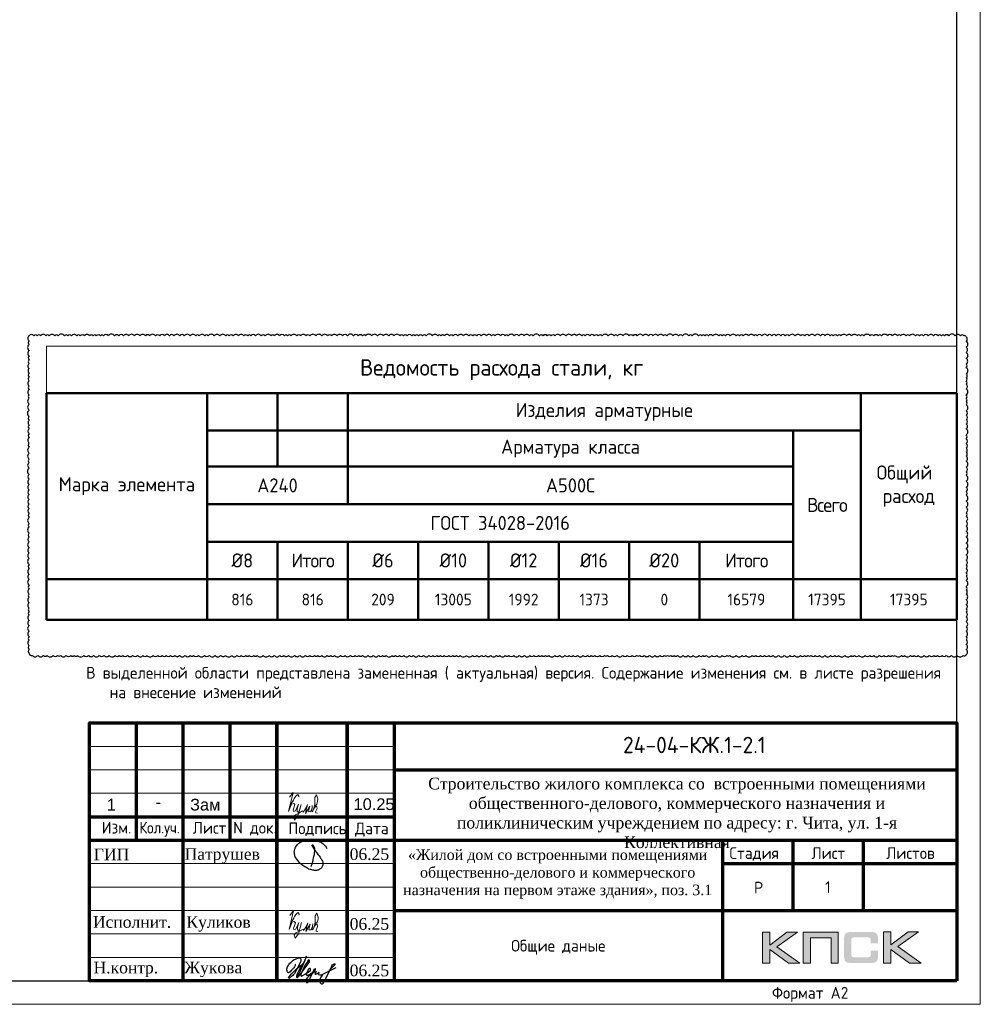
# Model space of a CAD drawing. Header units: millimetres. Extents: x -386473 to 311666, y -59273 to 291770.
# Tile 4 of 132: x -227111 to -206623, y -4330 to 16670. Entities that reach past the tile are written whole.
import ezdxf
from ezdxf.enums import TextEntityAlignment as Align

# ---------------------------------------------------------------- set-up
doc = ezdxf.new("R2010")
doc.units = ezdxf.units.MM
for name, color, linetype in [('PDF7_Text', 7, 'Continuous'), ('PDF8_Text', 7, 'Continuous'), ('Рамка печать', 7, 'Continuous'), ('ТОЛСТЫЕ_ОСНОВНЫЕ', 6, 'Continuous')]:
    doc.layers.add(name, color=color, linetype=linetype)
for name, color, linetype, lineweight in [('АС-Таблицы', 7, 'Continuous', 20), ('Выноски', 20, 'Continuous', 20), ('Каркасы ригель', 3, 'Continuous', 0), ('РАЗМЕРЫ', 1, 'Continuous', 9), ('Рамка', 7, 'Continuous', 70), ('Текст', 7, 'Continuous', 25), ('ТОНКИЕ', 7, 'Continuous', 9)]:
    doc.layers.add(name, color=color, linetype=linetype, lineweight=lineweight)
doc.styles.add('GOST 2.304', font='CS_Gost2304.shx')
doc.styles.add('PDF Times New Roman', font='times.ttf')
doc.styles.get("Standard").update_dxf_attribs({"font": 'arial.ttf'})
doc.styles.add('style1', font='GOST_Common.ttf', dxfattribs={"height": 500})
doc.styles.add('ГОСТ', font='GOST_Common.ttf')

# ---------------------------------------------------------------- blocks, each defined once
blk = doc.blocks.new('*U346')
at = {"layer": 'ТОЛСТЫЕ_ОСНОВНЫЕ', "color": 6}
blk.add_lwpolyline([(20, 5), (589, 5), (589, 415), (20, 415)], close=True, dxfattribs=at)
at = {"layer": 'ТОНКИЕ'}
blk.add_lwpolyline([(0, 0), (594, 0), (594, 420), (0, 420)], close=True, dxfattribs=at)
at = {"layer": 'Текст', "style": 'style1'}
blk.add_text('Формат А2', height=2.5, dxfattribs=at).set_placement((549.57, 1.2))
blk = doc.blocks.new('11')
at = {"layer": 'Выноски'}
for p, q in [((47962, 66737), (47989, 66781)), ((47989, 66781), (48016, 66806)), ((48016, 66806), (48038, 66823)), ((48038, 66823), (48060, 66786)), ((48060, 66786), (48058, 66769)), ((47885, 66608), (47944, 66700)), ((47944, 66700), (47962, 66737))]:
    blk.add_line(p, q, dxfattribs=at)
blk.add_lwpolyline([(47863, 66761), (47937, 66865), (47843, 66458), (47885, 66564), (47905, 66616), (47954, 66628), (47979, 66606), (47957, 66539), (47937, 66487), (47947, 66458), (47991, 66470), (48051, 66611), (48041, 66569), (48023, 66505), (48023, 66448), (48065, 66448), (48090, 66529), (48110, 66608), (48043, 66369), (47972, 66275), (47954, 66344), (47991, 66389), (48078, 66431), (48142, 66470), (48154, 66441), (48204, 66512), (48246, 66606), (48209, 66455), (48204, 66418), (48295, 66574), (48265, 66463), (48265, 66455), (48312, 66453), (48342, 66529), (48347, 66584), (48337, 66465), (48349, 66453), (48401, 66569), (48443, 66616), (48461, 66678), (48466, 66727), (48436, 66811), (48399, 66754), (48399, 66618), (48389, 66549), (48374, 66507), (48416, 66564), (48441, 66576), (48451, 66524), (48433, 66482), (48419, 66453), (48424, 66428), (48458, 66421)], dxfattribs=at)
blk = doc.blocks.new('яяя')
at = {"lineweight": 30}
for points in [[(345424, 110432), (345425, 110410), (345424, 110397), (345417, 110379), (345406, 110350), (345390, 110319), (345357, 110275), (345310, 110221), (345265, 110176), (345198, 110110), (345161, 110077), (345133, 110066), (345116, 110066), (345102, 110075), (345090, 110091), (345082, 110115), (345074, 110146), (345066, 110182), (345064, 110206), (345067, 110234), (345077, 110278), (345095, 110320), (345114, 110361), (345134, 110395), (345159, 110428), (345195, 110469), (345228, 110506), (345284, 110560), (345331, 110595), (345379, 110625), (345435, 110648), (345486, 110670), (345532, 110686), (345573, 110696), (345605, 110698), (345621, 110695), (345635, 110687), (345648, 110671), (345656, 110649), (345659, 110625), (345659, 110583), (345656, 110553), (345647, 110523), (345635, 110489), (345387, 110033), (345349, 109985), (345311, 109948), (345247, 109889), (345209, 109858), (345192, 109844), (345180, 109837), (345157, 109833), (345150, 109835), (345140, 109842), (345135, 109856), (345138, 109881), (345148, 109892), (345183, 109930), (345267, 110024), (345343, 110105), (345455, 110213), (345617, 110343), (345775, 110456), (345811, 110526), (345838, 110607), (345890, 110740), (345902, 110771), (345698, 110295), (345672, 110226), (345626, 110132), (345572, 110032), (345518, 109953), (345481, 109918), (345497, 110001), (345567, 110147), (345655, 110301), (345760, 110442)], [(345481, 109918), (345476, 109896), (345475, 109874), (345485, 109861), (345506, 109866), (345539, 109891), (345632, 109983), (345968, 110450), (346022, 110527), (346029, 110560), (346027, 110579), (346026, 110590), (346010, 110605), (345993, 110609), (345975, 110601), (345962, 110584), (345954, 110562), (345857, 110421), (345783, 110292), (345741, 110183), (345701, 110079), (345665, 109985), (345660, 109952), (345666, 109929), (345669, 109915), (345682, 109910), (345702, 109914), (345735, 109941), (345846, 110007), (346065, 110160), (346075, 110193), (346070, 110217), (346066, 110236), (346052, 110241), (346030, 110241), (346007, 110228), (345978, 110203), (345960, 110164), (345892, 110010), (345895, 109986), (345904, 109966), (345925, 109964), (345969, 109968), (346045, 110000), (346218, 110114), (346261, 110154), (346280, 110184), (346282, 110210), (346278, 110225), (346263, 110229), (346241, 110222), (346220, 110198), (346162, 110049), (345989, 109904), (345932, 109849), (345906, 109805), (345891, 109739), (345890, 109690), (345899, 109652), (345924, 109647), (345956, 109655), (345980, 109674), (346058, 109838), (346158, 110046), (346261, 110098), (346314, 110120), (346292, 110079), (346269, 110036), (346261, 110008), (346267, 109998), (346293, 109998), (346363, 110039), (346445, 110095), (346421, 110068), (346414, 110040), (346407, 110011), (346416, 109990), (346466, 109972), (346509, 109977), (346574, 109984), (347172, 110293)], [(346586, 109971), (346543, 109917), (346509, 109873), (346489, 109825), (346475, 109767), (346472, 109710), (346478, 109675), (346485, 109641), (346501, 109621), (346517, 109602), (346542, 109589), (346568, 109592), (346605, 109620), (346680, 109731), (346736, 109842), (346865, 110115), (346962, 110290), (346969, 110318), (346979, 110360), (347013, 110403), (347056, 110434), (347091, 110450), (347109, 110450), (347121, 110434), (347115, 110405), (347072, 110355), (347012, 110307), (346924, 110222)]]:
    blk.add_lwpolyline(points, dxfattribs=at)
blk = doc.blocks.new('Патрушев')
at = {"color": 5, "lineweight": 25}
blk.add_lwpolyline([(58.5, -35.09), (59.7, -31.98), (60.22, -29.81), (60.47, -28.76), (60.76, -27.56), (61.06, -26.32), (61.37, -24.67), (61.64, -22.98), (61.77, -21.63), (61.83, -20.46), (61.74, -19.5), (61.5, -18.56), (61.27, -17.93), (60.96, -17.34), (60.63, -16.86), (60.45, -16.66), (60.39, -16.62), (60.25, -16.53), (60.03, -16.42), (59.74, -16.36), (59.56, -16.39), (59.41, -16.5), (59.32, -16.73), (59.32, -16.96), (59.41, -17.15), (61.8, -21.04), (63.12, -22.91), (63.7, -23.61), (64.53, -24.59), (65.48, -25.87), (66.43, -27.07), (66.87, -27.73), (67.42, -28.44), (67.68, -28.93), (68, -29.52), (68.38, -30.41), (68.65, -31), (68.82, -31.71), (68.89, -32.2), (68.93, -32.68), (68.9, -33.35), (68.81, -33.79), (68.57, -34.59), (68.27, -35.18), (67.92, -35.7), (67.56, -36.23), (66.92, -36.75), (66.44, -37.14), (65.93, -37.49), (65.34, -37.85), (64.79, -38.12), (64.12, -38.33), (63.56, -38.4), (62.54, -38.51), (61.58, -38.47), (60.89, -38.38), (60.1, -38.27), (59.25, -38.05), (58.41, -37.75), (57.66, -37.55), (56.61, -37.27), (55.88, -36.92), (54.92, -36.35), (53.85, -35.72), (53.05, -35.25), (52.17, -34.73), (51.27, -34.08), (50.13, -33.27), (49.09, -32.31), (47.96, -31.09), (47.07, -29.92), (46.05, -28.68), (45.23, -27.65), (44.74, -26.54), (44.28, -25.09), (44.05, -24.29), (43.98, -23.29), (43.94, -22.47), (43.99, -21.49), (44.18, -20.57), (44.46, -19.97), (44.74, -19.1), (45.02, -18.24), (45.49, -17.42), (45.85, -16.92), (46.39, -16.14), (46.99, -15.53), (47.83, -14.81), (48.65, -14.29), (49.43, -13.79), (50.53, -13.27), (51.57, -12.89), (52.65, -12.48), (54.17, -12.1), (55.44, -11.87), (56.95, -11.79), (58.35, -11.79), (59.63, -11.91), (61, -12.05), (62.71, -12.35), (64.46, -12.88), (66.16, -13.58), (67.55, -14.27), (68.88, -15.13), (70.02, -16.25), (71.14, -17.49), (71.67, -18.26), (72.28, -19.27)], dxfattribs=at)
blk = doc.blocks.new('A$Cd09756da')
at = {"layer": 'Рамка печать', "lineweight": 20}
h = blk.add_hatch(color=0, dxfattribs=at)
h.paths.add_polyline_path([(-3400, 1040), (-3624, 1040), (-3991, 764), (-3991, 1040), (-4146, 1040), (-4146, 378), (-3991, 378), (-3991, 669), (-3594, 378), (-3346, 378), (-3840, 728)])
h.paths.add_polyline_path([(-3122, 915), (-2683, 915), (-2683, 378), (-2529, 378), (-2529, 1040), (-2693, 1040), (-3276, 1040), (-3276, 883), (-3276, 378), (-3122, 378)])
h.paths.add_polyline_path([(-1408, 1043), (-1563, 1043), (-1563, 380), (-1408, 380), (-1408, 672), (-1011, 380), (-763, 380), (-1257, 731), (-817, 1043), (-1041, 1043), (-1408, 767)])
blk.add_hatch(color=204, dxfattribs=at).paths.add_polyline_path([(-1693, 970), (-1695, 977), (-1697, 983), (-1701, 989), (-1704, 996), (-1708, 1000), (-1712, 1005), (-1716, 1010), (-1720, 1014), (-1725, 1017), (-1731, 1021), (-1737, 1025), (-1744, 1028), (-1750, 1030), (-1758, 1033), (-1765, 1035), (-1783, 1038), (-1802, 1041), (-1823, 1043), (-1846, 1043), (-2242, 1043), (-2265, 1043), (-2285, 1041), (-2305, 1038), (-2322, 1035), (-2330, 1032), (-2338, 1030), (-2344, 1028), (-2351, 1024), (-2357, 1021), (-2363, 1017), (-2368, 1014), (-2372, 1010), (-2376, 1005), (-2380, 1000), (-2384, 996), (-2387, 989), (-2390, 983), (-2393, 976), (-2396, 970), (-2398, 962), (-2401, 946), (-2404, 928), (-2406, 908), (-2406, 887), (-2406, 538), (-2406, 516), (-2404, 496), (-2401, 478), (-2398, 461), (-2396, 454), (-2393, 447), (-2390, 440), (-2387, 434), (-2384, 429), (-2380, 423), (-2376, 419), (-2372, 414), (-2368, 410), (-2362, 406), (-2357, 403), (-2351, 399), (-2344, 396), (-2337, 394), (-2330, 391), (-2322, 389), (-2305, 385), (-2285, 383), (-2264, 381), (-2242, 380), (-1846, 380), (-1823, 381), (-1802, 382), (-1783, 385), (-1766, 389), (-1758, 391), (-1750, 393), (-1744, 396), (-1737, 399), (-1731, 402), (-1725, 406), (-1720, 410), (-1716, 414), (-1712, 418), (-1708, 423), (-1704, 428), (-1701, 434), (-1697, 440), (-1695, 446), (-1693, 454), (-1690, 461), (-1686, 478), (-1684, 496), (-1682, 516), (-1682, 538), (-1682, 647), (-1836, 647), (-1836, 558), (-1836, 552), (-1837, 546), (-1838, 540), (-1840, 535), (-1842, 530), (-1844, 526), (-1846, 522), (-1850, 519), (-1853, 515), (-1857, 513), (-1862, 511), (-1867, 508), (-1872, 507), (-1878, 506), (-1884, 506), (-1890, 505), (-2209, 505), (-2214, 506), (-2219, 506), (-2223, 508), (-2227, 511), (-2231, 513), (-2235, 516), (-2238, 519), (-2241, 523), (-2244, 528), (-2246, 532), (-2248, 536), (-2249, 541), (-2251, 551), (-2252, 560), (-2252, 878), (-2252, 884), (-2251, 889), (-2250, 894), (-2248, 899), (-2247, 903), (-2245, 906), (-2242, 910), (-2240, 913), (-2236, 916), (-2233, 919), (-2229, 921), (-2225, 922), (-2220, 923), (-2215, 924), (-2210, 925), (-2204, 925), (-1890, 925), (-1884, 925), (-1878, 924), (-1872, 923), (-1868, 921), (-1863, 919), (-1858, 917), (-1854, 914), (-1851, 911), (-1847, 907), (-1844, 903), (-1842, 899), (-1840, 894), (-1838, 889), (-1837, 884), (-1836, 878), (-1836, 872), (-1836, 799), (-1682, 799), (-1682, 887), (-1682, 908), (-1684, 928), (-1686, 946), (-1690, 962)])
at = {"layer": 'Рамка', "color": 7}
for p, q in [((-17500, 3000), (-17500, 5500)), ((-15500, 3000), (-15500, 5500)), ((-12000, 4500), (0, 4500)), ((-18500, 3500), (-12000, 3500)), ((-18500, 3000), (0, 3000)), ((-3500, 3000), (-3500, 1500)), ((-2000, 3000), (-2000, 1500)), ((-5000, 2500), (0, 2500)), ((-5000, 2500), (0, 2500)), ((-12000, 1500), (0, 1500))]:
    blk.add_line(p, q, dxfattribs=at)
at = {"layer": 'Рамка'}
for p, q in [((-16500, 0), (-16500, 5500)), ((-14500, 0), (-14500, 5500)), ((-14500, 5500), (-14500, 0)), ((-13000, 5500), (-13000, 0)), ((-13000, 0), (-13000, 5500)), ((-12000, 5500), (-12000, 0)), ((-5000, 3000), (-5000, 0))]:
    blk.add_line(p, q, dxfattribs=at)
at = {"layer": 'Рамка', "color": 7, "lineweight": 15}
for p, q in [((-18500, 5000), (-12000, 5000)), ((-18500, 4500), (-12000, 4500)), ((-18500, 4000), (-12000, 4000)), ((-18500, 2500), (-12000, 2500)), ((-18500, 2000), (-12000, 2000)), ((-18500, 1500), (-12000, 1500)), ((-18500, 1000), (-12000, 1000)), ((-18500, 500), (-12000, 500))]:
    blk.add_line(p, q, dxfattribs=at)
at = {"layer": 'Рамка'}
blk.add_lwpolyline([(0, 0), (-18500, 0), (-18500, 5500), (0, 5500)], close=True, dxfattribs=at)
at = {"layer": 'Рамка печать', "color": 0, "lineweight": 20}
for points in [[(-4146, 378), (-4146, 1040), (-3991, 1040), (-3991, 764), (-3624, 1040), (-3400, 1040), (-3840, 728), (-3346, 378), (-3594, 378), (-3991, 669), (-3991, 378), (-4146, 378)], [(-3122, 378), (-3122, 915), (-2683, 915), (-2683, 378), (-2529, 378), (-2529, 1040), (-2693, 1040), (-3276, 1040), (-3276, 883), (-3276, 378), (-3122, 378)], [(-1563, 380), (-1563, 1043), (-1408, 1043), (-1408, 767), (-1041, 1043), (-817, 1043), (-1257, 731), (-763, 380), (-1011, 380), (-1408, 672), (-1408, 380), (-1563, 380)]]:
    blk.add_lwpolyline(points, close=True, dxfattribs=at)
at = {"color": 5, "xscale": 24.5, "yscale": 24.5, "zscale": 24.5}
blk.add_blockref('Патрушев', (-15207, 3298), dxfattribs=at)
at = {"color": 2, "lineweight": 60, "xscale": 0.5, "yscale": 0.5, "zscale": 0.5}
blk.add_blockref('яяя', (-186821, -54859), dxfattribs=at)
at = {"layer": 'Выноски', "color": 0}
blk.add_blockref('11', (-62086, -65365), dxfattribs=at)
at = {"layer": 'PDF7_Text', "char_height": 248, "attachment_point": 7, "style": 'PDF Times New Roman'}
for s, insert in [('Патрушев', (-16471, 2500)), ('06.25', (-12950, 2573)), ('06.25', (-12950, 1085)), ('06.25', (-12950, 93)), ('Жукова', (-16477, 79))]:
    blk.add_mtext(s, dxfattribs=dict(at, insert=insert))
at = {"layer": 'PDF7_Text', "insert": (-16432, 1050), "char_height": 247.95, "attachment_point": 7, "style": 'PDF Times New Roman'}
blk.add_mtext_dynamic_manual_height_columns('{\\C256;Куликов}', width=2000, gutter_width=1250, heights=[0], dxfattribs=at)
at = {"layer": 'PDF8_Text', "char_height": 248, "attachment_point": 7, "style": 'PDF Times New Roman'}
for s, insert in [('ГИП', (-18407, 2573)), ('Исполнит.', (-18427, 1127)), ('Н.контр.', (-18413, 79))]:
    blk.add_mtext(s, dxfattribs=dict(at, insert=insert))
at = {"layer": 'Текст', "color": 7, "style": 'ГОСТ'}
blk.add_text('24-04-КЖ.1-2.1', height=350, dxfattribs=at).set_placement((-5599, 5031), align=Align.MIDDLE_CENTER)
for s, p in [('Изм.', (-18237, 3141)), ('Лист', (-16298, 3139)), ('N док.', (-15435, 3141)), ('Подпись', (-14257, 3127)), ('Дата', (-12835, 3127)), ('Стадия', (-4850, 2600)), ('Лист', (-3100, 2600)), ('Листов', (-1508, 2600)), ('Р', (-4328, 1863))]:
    blk.add_text(s, height=250, dxfattribs=at).set_placement(p)
at = {"layer": 'Текст', "color": 7, "style": 'ГОСТ', "width": 0.9}
blk.add_text('Кол.уч.', height=250, dxfattribs=at).set_placement((-17435, 3143))
at = {"layer": 'Текст', "color": 7, "attachment_point": 1, "style": 'ГОСТ'}
for s, width, heights, insert, char_height in [('\\pxqc;{\\fTimes New Roman|b0|i0|c204|p18;\\C256;Строительство жилого комплекса со  встроенными помещениями общественного-делового, коммерческого назначения и поликлиническим учреждением по адресу: г. Чита, ул. 1-я Коллективная}', 11543.07, [0], (-11741, 4333), 250), ('\\pxqc;{\\fTimes New Roman|b0|i0|c204|p18;\\C256;«Жилой дом со встроенными помещениями общественно-делового и коммерческого назначения на первом этаже здания», поз. 3.1\\P}', 7000, [1500], (-12014, 2803), 225)]:
    blk.add_mtext_dynamic_manual_height_columns(s, width=width, gutter_width=12.5, heights=heights, dxfattribs=dict(at, insert=insert, char_height=char_height))
blk = doc.blocks.new('*T348')
at = {"layer": 'Каркасы ригель', "color": 0, "linetype": 'ByBlock', "lineweight": -2, "transparency": 16777216}
for p, q in [((0, 0), (1500, 0)), ((0, -1000), (1500, -1000))]:
    blk.add_line(p, q, dxfattribs=at)
at = {"layer": 'Каркасы ригель', "color": 0, "linetype": 'ByBlock', "lineweight": 50, "transparency": 16777216}
for p, q in [((0, 0), (0, -1000)), ((1500, 0), (1500, -1000))]:
    blk.add_line(p, q, dxfattribs=at)
at = {"layer": 'Каркасы ригель', "color": 0, "linetype": 'Continuous', "lineweight": 0, "transparency": 16777216, "insert": (750, -500), "char_height": 250, "width": 1000, "attachment_point": 5, "style": 'ГОСТ'}
blk.add_mtext('1', dxfattribs=at)
blk = doc.blocks.new('*T398')
at = {"layer": 'DEFPOINTS', "color": 8, "linetype": 'ByBlock', "lineweight": 0, "transparency": 16777216}
for p, q in [((0, 0), (19415, 0)), ((0, 0), (0, -1000)), ((19415, 0), (19415, -1000))]:
    blk.add_line(p, q, dxfattribs=at)
at = {"layer": 'АС-Таблицы', "color": 0, "linetype": 'ByBlock', "lineweight": 50, "transparency": 16777216}
for p, q in [((0, -1000), (19415, -1000)), ((0, -1000), (0, -5835)), ((3426, -1000), (3426, -5835)), ((4926, -1000), (4926, -2568)), ((6426, -1000), (6426, -3368)), ((17366, -1000), (17366, -5835)), ((19415, -1000), (19415, -5835)), ((3426, -1800), (17366, -1800)), ((15926, -1800), (15926, -5835)), ((3426, -2568), (15926, -2568)), ((3426, -3368), (15926, -3368)), ((3426, -4168), (15926, -4168)), ((4926, -4168), (4926, -5835)), ((6426, -4168), (6426, -5835)), ((7926, -4168), (7926, -5835)), ((9426, -4168), (9426, -5835)), ((10926, -4168), (10926, -5835)), ((12426, -4168), (12426, -5835)), ((13926, -4168), (13926, -5835)), ((0, -4968), (19415, -4968)), ((0, -5835), (19415, -5835))]:
    blk.add_line(p, q, dxfattribs=at)
at = {"layer": 'АС-Таблицы', "color": 0, "transparency": 16777216, "attachment_point": 5}
for s, insert, char_height, width, style in [('Ведомость расхода стали, кг', (9708, -500), 350, 19215.05, 'ГОСТ'), ('{\\fGOST Common|b0|i0|c204|p34;Изделия арматурные}', (11896, -1400), 300, 10938.13, 'GOST 2.304'), ('{\\fGOST Common|b0|i0|c204|p34;Арматура класса}', (11176, -2184), 300, 9498, 'GOST 2.304'), ('Общий  расход', (18390, -2984), 300, 1849.26, 'ГОСТ'), ('Марка элемента', (1713, -2984), 300, 3225.66, 'ГОСТ'), ('А240', (4926, -2968), 300, 2800, 'ГОСТ'), ('A500С', (11176, -2968), 300, 9300, 'ГОСТ'), ('{\\T0.9;Всего}', (16646, -3384), 300, 1240.13, 'ГОСТ'), ('ГОСТ 34028-2016', (9676, -3768), 300, 12300, 'ГОСТ'), ('{\\T0.9;Итого}', (5676, -4568), 300, 1300, 'ГОСТ'), ('{\\T0.9;Итого}', (14926, -4568), 300, 1800, 'ГОСТ'), ('816', (5676, -5402), 250, 1300, 'ГОСТ'), ('1373', (11676, -5402), 250, 1300, 'ГОСТ'), ('16579', (14926, -5402), 250, 1800, 'ГОСТ'), ('17395', (16646, -5402), 250, 1240.13, 'ГОСТ'), ('17395', (18390, -5402), 250, 1849.26, 'ГОСТ')]:
    blk.add_mtext(s, dxfattribs=dict(at, insert=insert, char_height=char_height, width=width, style=style))
at = {"layer": 'АС-Таблицы', "color": 150, "transparency": 16777216, "width": 1300, "attachment_point": 5, "style": 'ГОСТ'}
for s, insert, char_height in [('{\\C200;%%C8}', (4176, -4568), 300), ('{\\C200;%%C6}', (7176, -4568), 300), ('{\\C200;%%C10} ', (8676, -4568), 300), ('{\\C200;%%C12} ', (10176, -4568), 300), ('{\\C200;%%C16}', (11676, -4568), 300), ('{\\C200;%%C20}', (13176, -4568), 300), ('816', (4176, -5402), 250), ('209', (7176, -5402), 250), ('13005', (8676, -5402), 250), ('1992', (10176, -5402), 250), ('0', (13176, -5402), 250)]:
    blk.add_mtext(s, dxfattribs=dict(at, insert=insert, char_height=char_height))

msp = doc.modelspace()

# ---------------------------------------------------------------- linework, layer by layer
at = {"color": 240, "true_color": 0xed1f24}
msp.add_lwpolyline([(-226908.9, 9927.4, 0.5205671), (-226908.9, 9820.8, 0.5205671), (-226908.9, 9740.7, 0.5205671), (-226908.9, 9611, 0.5205671), (-226908.9, 9500, 0.5205671), (-226908.9, 9409.6, 0.5205671), (-226908.9, 9334.5, 0.5205671), (-226908.9, 9228, 0.5205671), (-226908.9, 9136.2, 0.5205671), (-226908.9, 9045, 0.5205671), (-226908.9, 8967.5, 0.5205671), (-226908.9, 8853.8, 0.5205671), (-226908.9, 8778.3, 0.5205671), (-226908.9, 8666.1, 0.5205671), (-226908.9, 8596.6, 0.5205671), (-226908.9, 8468.5, 0.5205671), (-226908.9, 8340.3, 0.5205671), (-226908.9, 8209.5, 0.5205671), (-226908.9, 8120.6, 0.5205671), (-226908.9, 8027.2, 0.5205671), (-226908.9, 7946.4, 0.5205671), (-226908.9, 7843.3, 0.5205671), (-226908.9, 7753.6, 0.5205671), (-226908.9, 7639.4, 0.5205671), (-226908.9, 7551.9, 0.5205671), (-226908.9, 7424.7, 0.5205671), (-226908.9, 7296.9, 0.5205671), (-226908.9, 7225, 0.5205671), (-226908.9, 7103.2, 0.5205671), (-226908.9, 6971.1, 0.5205671), (-226908.9, 6869.2, 0.5205671), (-226908.9, 6756.1, 0.5205671), (-226908.9, 6639.2, 0.5205671), (-226908.9, 6542.4, 0.5205671), (-226908.9, 6436.5, 0.5205671), (-226908.9, 6338.2, 0.5205671), (-226908.9, 6241.1, 0.5205671), (-226908.9, 6142.7, 0.5205671), (-226908.9, 6052.3, 0.5205671), (-226908.9, 5924.8, 0.5205671), (-226908.9, 5849.7, 0.5205671), (-226908.9, 5720.9, 0.5205671), (-226908.9, 5629.9, 0.5205671), (-226908.9, 5534.6, 0.5205671), (-226908.9, 5407.4, 0.5205671), (-226908.9, 5296.9, 0.5205671), (-226908.9, 5177.7, 0.5205671), (-226908.9, 5048.5, 0.5205671), (-226908.9, 4960.1, 0.5205671), (-226908.9, 4841.1, 0.5205671), (-226908.9, 4734.4, 0.5205671), (-226908.9, 4607.1, 0.5205671), (-226908.9, 4526.5, 0.5205671), (-226908.9, 4418.6, 0.5205671), (-226908.9, 4350.1, 0.5205671), (-226908.9, 4234.1, 0.5205671), (-226908.9, 4120.1, 0.5205671), (-226908.9, 4041.9, 0.5205671), (-226908.9, 3969.5, 0.5205671), (-226908.9, 3857.2, 0.5205671), (-226908.9, 3748.5, 0.5205671), (-226908.9, 3625.6, 0.5205671), (-226908.9, 3511.9, 0.5205671), (-226908.9, 3435.6, 0.5205671), (-226908.9, 3323.6, 0.5205671), (-226908.9, 3240.5, 0.5205671), (-226908.9, 3154.2, 0.5205671), (-226845, 3111.7, 0.5205671), (-226723, 3111.7, 0.5205671), (-226603.4, 3111.7, 0.5205671), (-226525.4, 3111.7, 0.5205671), (-226396.8, 3111.7, 0.5205671), (-226303.2, 3111.7, 0.5205671), (-226236.1, 3111.7, 0.5205671), (-226119.6, 3111.7, 0.5205671), (-226020.9, 3111.7, 0.5205671), (-225946.5, 3111.7, 0.5205671), (-225874.1, 3111.7, 0.5205671), (-225746, 3111.7, 0.5205671), (-225642.4, 3111.7, 0.5205671), (-225533.9, 3111.7, 0.5205671), (-225412.5, 3111.7, 0.5205671), (-225312.5, 3111.7, 0.5205671), (-225199.3, 3111.7, 0.5205671), (-225075.8, 3111.7, 0.5205671), (-224988.5, 3111.7, 0.5205671), (-224911.4, 3111.7, 0.5205671), (-224810.8, 3111.7, 0.5205671), (-224701.4, 3111.7, 0.5205671), (-224597.7, 3111.7, 0.5205671), (-224481.2, 3111.7, 0.5205671), (-224395, 3111.7, 0.5205671), (-224263.7, 3111.7, 0.5205671), (-224165.5, 3111.7, 0.5205671), (-224068.9, 3111.7, 0.5205671), (-223983.4, 3111.7, 0.5205671), (-223892.6, 3111.7, 0.5205671), (-223804.9, 3111.7, 0.5205671), (-223699.6, 3111.7, 0.5205671), (-223580.9, 3111.7, 0.5205671), (-223473.4, 3111.7, 0.5205671), (-223402.1, 3111.7, 0.5205671), (-223298.8, 3111.7, 0.5205671), (-223168.7, 3111.7, 0.5205671), (-223065.6, 3111.7, 0.5205671), (-222943.2, 3111.7, 0.5205671), (-222821.5, 3111.7, 0.5205671), (-222717.6, 3111.7, 0.5205671), (-222590.3, 3111.7, 0.5205671), (-222472.9, 3111.7, 0.5205671), (-222385.7, 3111.7, 0.5205671), (-222290.5, 3111.7, 0.5205671), (-222216.8, 3111.7, 0.5205671), (-222118, 3111.7, 0.5205671), (-222047.7, 3111.7, 0.5205671), (-221918.6, 3111.7, 0.5205671), (-221794.1, 3111.7, 0.5205671), (-221680.4, 3111.7, 0.5205671), (-221565.2, 3111.7, 0.5205671), (-221479.9, 3111.7, 0.5205671), (-221374.4, 3111.7, 0.5205671), (-221249.5, 3111.7, 0.5205671), (-221137, 3111.7, 0.5205671), (-221016.7, 3111.7, 0.5205671), (-220924.1, 3111.7, 0.5205671), (-220824.5, 3111.7, 0.5205671), (-220748.5, 3111.7, 0.5205671), (-220667.3, 3111.7, 0.5205671), (-220552.8, 3111.7, 0.5205671), (-220476.4, 3111.7, 0.5205671), (-220394.2, 3111.7, 0.5205671), (-220267, 3111.7, 0.5205671), (-220172.3, 3111.7, 0.5205671), (-220058.3, 3111.7, 0.5205671), (-219957.7, 3111.7, 0.5205671), (-219878.1, 3111.7, 0.5205671), (-219800.4, 3111.7, 0.5205671), (-219678.7, 3111.7, 0.5205671), (-219569.1, 3111.7, 0.5205671), (-219451.2, 3111.7, 0.5205671), (-219369.7, 3111.7, 0.5205671), (-219294.2, 3111.7, 0.5205671), (-219171.2, 3111.7, 0.5205671), (-219096.5, 3111.7, 0.5205671), (-219008.2, 3111.7, 0.5205671), (-218919.6, 3111.7, 0.5205671), (-218798, 3111.7, 0.5205671), (-218717.2, 3111.7, 0.5205671), (-218600.2, 3111.7, 0.5205671), (-218497.1, 3111.7, 0.5205671), (-218379, 3111.7, 0.5205671), (-218298.2, 3111.7, 0.5205671), (-218212, 3111.7, 0.5205671), (-218138.2, 3111.7, 0.5205671), (-218056.9, 3111.7, 0.5205671), (-217954.9, 3111.7, 0.5205671), (-217874.3, 3111.7, 0.5205671), (-217795.4, 3111.7, 0.5205671), (-217715.9, 3111.7, 0.5205671), (-217584.6, 3111.7, 0.5205671), (-217454.7, 3111.7, 0.5205671), (-217362.7, 3111.7, 0.5205671), (-217257.7, 3111.7, 0.5205671), (-217173.4, 3111.7, 0.5205671), (-217063.6, 3111.7, 0.5205671), (-216944.4, 3111.7, 0.5205671), (-216871.8, 3111.7, 0.5205671), (-216753.6, 3111.7, 0.5205671), (-216676, 3111.7, 0.5205671), (-216574.3, 3111.7, 0.5205671), (-216455.2, 3111.7, 0.5205671), (-216346.9, 3111.7, 0.5205671), (-216229.2, 3111.7, 0.5205671), (-216141.8, 3111.7, 0.5205671), (-216044.6, 3111.7, 0.5205671), (-215971.2, 3111.7, 0.5205671), (-215896.1, 3111.7, 0.5205671), (-215823.7, 3111.7, 0.5205671), (-215697.6, 3111.7, 0.5205671), (-215596.8, 3111.7, 0.5205671), (-215476.8, 3111.7, 0.5205671), (-215394.9, 3111.7, 0.5205671), (-215305, 3111.7, 0.5205671), (-215213.1, 3111.7, 0.5205671), (-215092.5, 3111.7, 0.5205671), (-214999.7, 3111.7, 0.5205671), (-214920.6, 3111.7, 0.5205671), (-214841.7, 3111.7, 0.5205671), (-214739.2, 3111.7, 0.5205671), (-214640.6, 3111.7, 0.5205671), (-214571, 3111.7, 0.5205671), (-214473.7, 3111.7, 0.5205671), (-214371, 3111.7, 0.5205671), (-214250, 3111.7, 0.5205671), (-214152.6, 3111.7, 0.5205671), (-214049.8, 3111.7, 0.5205671), (-213952.1, 3111.7, 0.5205671), (-213883.7, 3111.7, 0.5205671), (-213792.3, 3111.7, 0.5205671), (-213678.3, 3111.7, 0.5205671), (-213563.8, 3111.7, 0.5205671), (-213453.6, 3111.7, 0.5205671), (-213362.9, 3111.7, 0.5205671), (-213293.3, 3111.7, 0.5205671), (-213224.2, 3111.7, 0.5205671), (-213153.6, 3111.7, 0.5205671), (-213079.8, 3111.7, 0.5205671), (-212963.6, 3111.7, 0.5205671), (-212854.4, 3111.7, 0.5205671), (-212745.9, 3111.7, 0.5205671), (-212620.7, 3111.7, 0.5205671), (-212538.8, 3111.7, 0.5205671), (-212467.6, 3111.7, 0.5205671), (-212347.2, 3111.7, 0.5205671), (-212244, 3111.7, 0.5205671), (-212126.9, 3111.7, 0.5205671), (-212030, 3111.7, 0.5205671), (-211962.2, 3111.7, 0.5205671), (-211831.1, 3111.7, 0.5205671), (-211705.4, 3111.7, 0.5205671), (-211621.5, 3111.7, 0.5205671), (-211490, 3111.7, 0.5205671), (-211411.8, 3111.7, 0.5205671), (-211310.9, 3111.7, 0.5205671), (-211227, 3111.7, 0.5205671), (-211133.1, 3111.7, 0.5205671), (-211048.1, 3111.7, 0.5205671), (-210925.7, 3111.7, 0.5205671), (-210803.5, 3111.7, 0.5205671), (-210683.1, 3111.7, 0.5205671), (-210586, 3111.7, 0.5205671), (-210456.8, 3111.7, 0.5205671), (-210370.9, 3111.7, 0.5205671), (-210299.2, 3111.7, 0.5205671), (-210231.8, 3111.7, 0.5205671), (-210141.9, 3111.7, 0.5205671), (-210054.4, 3111.7, 0.5205671), (-209934.6, 3111.7, 0.5205671), (-209816, 3111.7, 0.5205671), (-209727.3, 3111.7, 0.5205671), (-209643.2, 3111.7, 0.5205671), (-209510.6, 3111.7, 0.5205671), (-209381.7, 3111.7, 0.5205671), (-209304.1, 3111.7, 0.5205671), (-209210.3, 3111.7, 0.5205671), (-209077.8, 3111.7, 0.5205671), (-208978.4, 3111.7, 0.5205671), (-208896.5, 3111.7, 0.5205671), (-208774.8, 3111.7, 0.5205671), (-208679.3, 3111.7, 0.5205671), (-208581.6, 3111.7, 0.5205671), (-208504, 3111.7, 0.5205671), (-208434.6, 3111.7, 0.5205671), (-208307.2, 3111.7, 0.5205671), (-208235, 3111.7, 0.5205671), (-208110.4, 3111.7, 0.5205671), (-208034, 3111.7, 0.5205671), (-207949.2, 3111.7, 0.5205671), (-207820.6, 3111.7, 0.5205671), (-207710.3, 3111.7, 0.5205671), (-207611.1, 3111.7, 0.5205671), (-207533.4, 3111.7, 0.5205671), (-207434.4, 3111.7, 0.5205671), (-207348.4, 3111.7, 0.5205671), (-207240.6, 3111.7, 0.5205671), (-207119.1, 3111.7, 0.5205671), (-206992, 3111.7, 0.5205671), (-206922.3, 3126.9, 0.5205671), (-206922.3, 3236.8, 0.5205671), (-206922.3, 3343.6, 0.5205671), (-206922.3, 3443.4, 0.5205671), (-206922.3, 3513.5, 0.5205671), (-206922.3, 3625.7, 0.5205671), (-206922.3, 3716.2, 0.5205671), (-206922.3, 3832.1, 0.5205671), (-206922.3, 3933.9, 0.5205671), (-206922.3, 4030.2, 0.5205671), (-206922.3, 4106, 0.5205671), (-206922.3, 4195, 0.5205671), (-206922.3, 4300.7, 0.5205671), (-206922.3, 4420.9, 0.5205671), (-206922.3, 4503.7, 0.5205671), (-206922.3, 4578.7, 0.5205671), (-206922.3, 4708.9, 0.5205671), (-206922.3, 4797.6, 0.5205671), (-206922.3, 4877.7, 0.5205671), (-206922.3, 4965, 0.5205671), (-206922.3, 5042.7, 0.5205671), (-206922.3, 5144.9, 0.5205671), (-206922.3, 5256.4, 0.5205671), (-206922.3, 5381.3, 0.5205671), (-206922.3, 5508.2, 0.5205671), (-206922.3, 5638, 0.5205671), (-206922.3, 5757.9, 0.5205671), (-206922.3, 5866.4, 0.5205671), (-206922.3, 5967.1, 0.5205671), (-206922.3, 6082.2, 0.5205671), (-206922.3, 6153.6, 0.5205671), (-206922.3, 6270.7, 0.5205671), (-206922.3, 6400.8, 0.5205671), (-206922.3, 6526.6, 0.5205671), (-206922.3, 6606.9, 0.5205671), (-206922.3, 6694.3, 0.5205671), (-206922.3, 6827.6, 0.5205671), (-206922.3, 6952.5, 0.5205671), (-206922.3, 7024.7, 0.5205671), (-206922.3, 7124.9, 0.5205671), (-206922.3, 7253.6, 0.5205671), (-206922.3, 7359.6, 0.5205671), (-206922.3, 7444.8, 0.5205671), (-206922.3, 7528.9, 0.5205671), (-206922.3, 7630.2, 0.5205671), (-206922.3, 7734, 0.5205671), (-206922.3, 7814.2, 0.5205671), (-206922.3, 7941.6, 0.5205671), (-206922.3, 8047.9, 0.5205671), (-206922.3, 8138.5, 0.5205671), (-206922.3, 8232, 0.5205671), (-206922.3, 8326.7, 0.5205671), (-206922.3, 8456.8, 0.5205671), (-206922.3, 8525.3, 0.5205671), (-206922.3, 8594.2, 0.5205671), (-206922.3, 8666.4, 0.5205671), (-206922.3, 8793.3, 0.5205671), (-206922.3, 8894.1, 0.5205671), (-206922.3, 8964.5, 0.5205671), (-206922.3, 9036.5, 0.5205671), (-206922.3, 9119.6, 0.5205671), (-206922.3, 9247.7, 0.5205671), (-206922.3, 9325.2, 0.5205671), (-206922.3, 9444.7, 0.5205671), (-206922.3, 9573.3, 0.5205671), (-206922.3, 9683.1, 0.5205671), (-206922.3, 9816.2, 0.5205671), (-206922.3, 9903.2, 0.5205671), (-206976.2, 9927.4, 0.5205671), (-207048.3, 9927.4, 0.5205671), (-207159.3, 9927.4, 0.5205671), (-207290.8, 9927.4, 0.5205671), (-207383.7, 9927.4, 0.5205671), (-207452.6, 9927.4, 0.5205671), (-207525.2, 9927.4, 0.5205671), (-207624.3, 9927.4, 0.5205671), (-207733.4, 9927.4, 0.5205671), (-207835.1, 9927.4, 0.5205671), (-207917.4, 9927.4, 0.5205671), (-208005.9, 9927.4, 0.5205671), (-208128.1, 9927.4, 0.5205671), (-208203.9, 9927.4, 0.5205671), (-208319.4, 9927.4, 0.5205671), (-208387.1, 9927.4, 0.5205671), (-208498.9, 9927.4, 0.5205671), (-208600.2, 9927.4, 0.5205671), (-208729.3, 9927.4, 0.5205671), (-208800.6, 9927.4, 0.5205671), (-208892.2, 9927.4, 0.5205671), (-208976.5, 9927.4, 0.5205671), (-209105.9, 9927.4, 0.5205671), (-209177.8, 9927.4, 0.5205671), (-209248.2, 9927.4, 0.5205671), (-209367.2, 9927.4, 0.5205671), (-209473.1, 9927.4, 0.5205671), (-209592.1, 9927.4, 0.5205671), (-209669, 9927.4, 0.5205671), (-209757.6, 9927.4, 0.5205671), (-209825.7, 9927.4, 0.5205671), (-209932, 9927.4, 0.5205671), (-210030.6, 9927.4, 0.5205671), (-210153.1, 9927.4, 0.5205671), (-210270.5, 9927.4, 0.5205671), (-210365.3, 9927.4, 0.5205671), (-210454.9, 9927.4, 0.5205671), (-210571.3, 9927.4, 0.5205671), (-210698.1, 9927.4, 0.5205671), (-210782.2, 9927.4, 0.5205671), (-210878.2, 9927.4, 0.5205671), (-210974.1, 9927.4, 0.5205671), (-211067.9, 9927.4, 0.5205671), (-211161.7, 9927.4, 0.5205671), (-211283, 9927.4, 0.5205671), (-211380.2, 9927.4, 0.5205671), (-211451.1, 9927.4, 0.5205671), (-211566, 9927.4, 0.5205671), (-211679.7, 9927.4, 0.5205671), (-211758.3, 9927.4, 0.5205671), (-211832.8, 9927.4, 0.5205671), (-211957.6, 9927.4, 0.5205671), (-212054, 9927.4, 0.5205671), (-212125.1, 9927.4, 0.5205671), (-212199.6, 9927.4, 0.5205671), (-212325.2, 9927.4, 0.5205671), (-212418.4, 9927.4, 0.5205671), (-212497.4, 9927.4, 0.5205671), (-212564.3, 9927.4, 0.5205671), (-212632.9, 9927.4, 0.5205671), (-212764.9, 9927.4, 0.5205671), (-212839.4, 9927.4, 0.5205671), (-212971.4, 9927.4, 0.5205671), (-213059.8, 9927.4, 0.5205671), (-213175.2, 9927.4, 0.5205671), (-213305.4, 9927.4, 0.5205671), (-213384.6, 9927.4, 0.5205671), (-213495, 9927.4, 0.5205671), (-213602.4, 9927.4, 0.5205671), (-213701.4, 9927.4, 0.5205671), (-213815.3, 9927.4, 0.5205671), (-213939.3, 9927.4, 0.5205671), (-214029.2, 9927.4, 0.5205671), (-214115.9, 9927.4, 0.5205671), (-214246, 9927.4, 0.5205671), (-214360, 9927.4, 0.5205671), (-214434.5, 9927.4, 0.5205671), (-214560.6, 9927.4, 0.5205671), (-214689.1, 9927.4, 0.5205671), (-214769.6, 9927.4, 0.5205671), (-214856.3, 9927.4, 0.5205671), (-214953.6, 9927.4, 0.5205671), (-215051.6, 9927.4, 0.5205671), (-215122.3, 9927.4, 0.5205671), (-215232.7, 9927.4, 0.5205671), (-215336.8, 9927.4, 0.5205671), (-215463.7, 9927.4, 0.5205671), (-215583.1, 9927.4, 0.5205671), (-215692.5, 9927.4, 0.5205671), (-215777.1, 9927.4, 0.5205671), (-215857.8, 9927.4, 0.5205671), (-215948.1, 9927.4, 0.5205671), (-216026.4, 9927.4, 0.5205671), (-216158.1, 9927.4, 0.5205671), (-216240.2, 9927.4, 0.5205671), (-216351.7, 9927.4, 0.5205671), (-216461.7, 9927.4, 0.5205671), (-216563, 9927.4, 0.5205671), (-216690.7, 9927.4, 0.5205671), (-216758.3, 9927.4, 0.5205671), (-216854, 9927.4, 0.5205671), (-216972.6, 9927.4, 0.5205671), (-217049.7, 9927.4, 0.5205671), (-217156, 9927.4, 0.5205671), (-217268, 9927.4, 0.5205671), (-217361.5, 9927.4, 0.5205671), (-217444.8, 9927.4, 0.5205671), (-217533.9, 9927.4, 0.5205671), (-217646.3, 9927.4, 0.5205671), (-217766.1, 9927.4, 0.5205671), (-217866.7, 9927.4, 0.5205671), (-217943.9, 9927.4, 0.5205671), (-218052.9, 9927.4, 0.5205671), (-218125.8, 9927.4, 0.5205671), (-218195.4, 9927.4, 0.5205671), (-218311.3, 9927.4, 0.5205671), (-218440.9, 9927.4, 0.5205671), (-218519.2, 9927.4, 0.5205671), (-218604.2, 9927.4, 0.5205671), (-218679.2, 9927.4, 0.5205671), (-218749.7, 9927.4, 0.5205671), (-218847.4, 9927.4, 0.5205671), (-218925.7, 9927.4, 0.5205671), (-219000.6, 9927.4, 0.5205671), (-219127.4, 9927.4, 0.5205671), (-219237.3, 9927.4, 0.5205671), (-219356.5, 9927.4, 0.5205671), (-219479.7, 9927.4, 0.5205671), (-219603.5, 9927.4, 0.5205671), (-219731, 9927.4, 0.5205671), (-219802.5, 9927.4, 0.5205671), (-219893.2, 9927.4, 0.5205671), (-219990.6, 9927.4, 0.5205671), (-220120.6, 9927.4, 0.5205671), (-220223.7, 9927.4, 0.5205671), (-220344.1, 9927.4, 0.5205671), (-220455, 9927.4, 0.5205671), (-220542.3, 9927.4, 0.5205671), (-220665.4, 9927.4, 0.5205671), (-220792.6, 9927.4, 0.5205671), (-220919.4, 9927.4, 0.5205671), (-221006.6, 9927.4, 0.5205671), (-221116.5, 9927.4, 0.5205671), (-221203.2, 9927.4, 0.5205671), (-221322.3, 9927.4, 0.5205671), (-221395.5, 9927.4, 0.5205671), (-221465, 9927.4, 0.5205671), (-221567.8, 9927.4, 0.5205671), (-221678.4, 9927.4, 0.5205671), (-221752.4, 9927.4, 0.5205671), (-221876.6, 9927.4, 0.5205671), (-221959.6, 9927.4, 0.5205671), (-222081.3, 9927.4, 0.5205671), (-222180.4, 9927.4, 0.5205671), (-222248, 9927.4, 0.5205671), (-222329.8, 9927.4, 0.5205671), (-222445.6, 9927.4, 0.5205671), (-222556.5, 9927.4, 0.5205671), (-222644.7, 9927.4, 0.5205671), (-222717.1, 9927.4, 0.5205671), (-222842.9, 9927.4, 0.5205671), (-222962.1, 9927.4, 0.5205671), (-223091.4, 9927.4, 0.5205671), (-223164.7, 9927.4, 0.5205671), (-223280.7, 9927.4, 0.5205671), (-223353.3, 9927.4, 0.5205671), (-223476, 9927.4, 0.5205671), (-223600.3, 9927.4, 0.5205671), (-223695.6, 9927.4, 0.5205671), (-223820.8, 9927.4, 0.5205671), (-223916.6, 9927.4, 0.5205671), (-224022.3, 9927.4, 0.5205671), (-224124.9, 9927.4, 0.5205671), (-224214.4, 9927.4, 0.5205671), (-224337.4, 9927.4, 0.5205671), (-224430.1, 9927.4, 0.5205671), (-224546.2, 9927.4, 0.5205671), (-224664, 9927.4, 0.5205671), (-224785.8, 9927.4, 0.5205671), (-224894.8, 9927.4, 0.5205671), (-224998.4, 9927.4, 0.5205671), (-225089.1, 9927.4, 0.5205671), (-225219.2, 9927.4, 0.5205671), (-225321.5, 9927.4, 0.5205671), (-225390.6, 9927.4, 0.5205671), (-225478.7, 9927.4, 0.5205671), (-225545.8, 9927.4, 0.5205671), (-225618.3, 9927.4, 0.5205671), (-225729, 9927.4, 0.5205671), (-225817.6, 9927.4, 0.5205671), (-225894.8, 9927.4, 0.5205671), (-226005.5, 9927.4, 0.5205671), (-226083.9, 9927.4, 0.5205671), (-226156.2, 9927.4, 0.5205671), (-226286.8, 9927.4, 0.5205671), (-226364, 9927.4, 0.5205671), (-226479.2, 9927.4, 0.5205671), (-226551.1, 9927.4, 0.5205671), (-226661.2, 9927.4, 0.5205671), (-226739.7, 9927.4, 0.5205671), (-226807.6, 9927.4, 0.5205671)], format="xyb", close=True, dxfattribs=at)

# ---------------------------------------------------------------- block references
at = {"xscale": 100, "yscale": 100, "zscale": 100}
msp.add_blockref('*U346', (-266022.9, -4330.5), dxfattribs=at)
for name, p in [('*T398', (-226538, 9704.6)), ('*T348', (-210622.9, -1330.5))]:
    msp.add_blockref(name, p)
at = {"lineweight": 50, "ltscale": 100}
msp.add_blockref('A$Cd09756da', (-207122.9, -3830.5), dxfattribs=at)
at = {"layer": 'Выноски', "color": 0}
msp.add_blockref('11', (-269218.2, -66675.8), dxfattribs=at)

# ---------------------------------------------------------------- texts
at = {"layer": 'Выноски', "color": 240, "true_color": 0xed1f24, "insert": (-225691.7, 2865.2), "char_height": 250, "width": 18219.66, "attachment_point": 1, "style": 'ГОСТ'}
msp.add_mtext('\\pxi-2,l2,sm1;В выделенной области представлена замененная ( актуальная) версия. Содержание изменения см. в листе разрешения на внесение изменений', dxfattribs=at)
at = {"layer": 'РАЗМЕРЫ', "color": 7, "char_height": 250, "width": 725.009, "attachment_point": 1}
for s, insert in [('1', (-225253.2, 52.8)), ('Зам', (-223476.7, 52.8)), ('10.25', (-219989.6, 63.5)), ('-', (-224212.5, 111.2))]:
    msp.add_mtext(s, dxfattribs=dict(at, insert=insert))
at = {"layer": 'Текст', "color": 7, "insert": (-219122.9, -2330.5), "char_height": 250, "attachment_point": 1, "style": 'ГОСТ'}
msp.add_mtext_dynamic_manual_height_columns('\\pxsm1.5,qc;\\PОбщие даные', width=7000, gutter_width=12.5, heights=[1500], dxfattribs=at)

doc.saveas('drawing.dxf')
